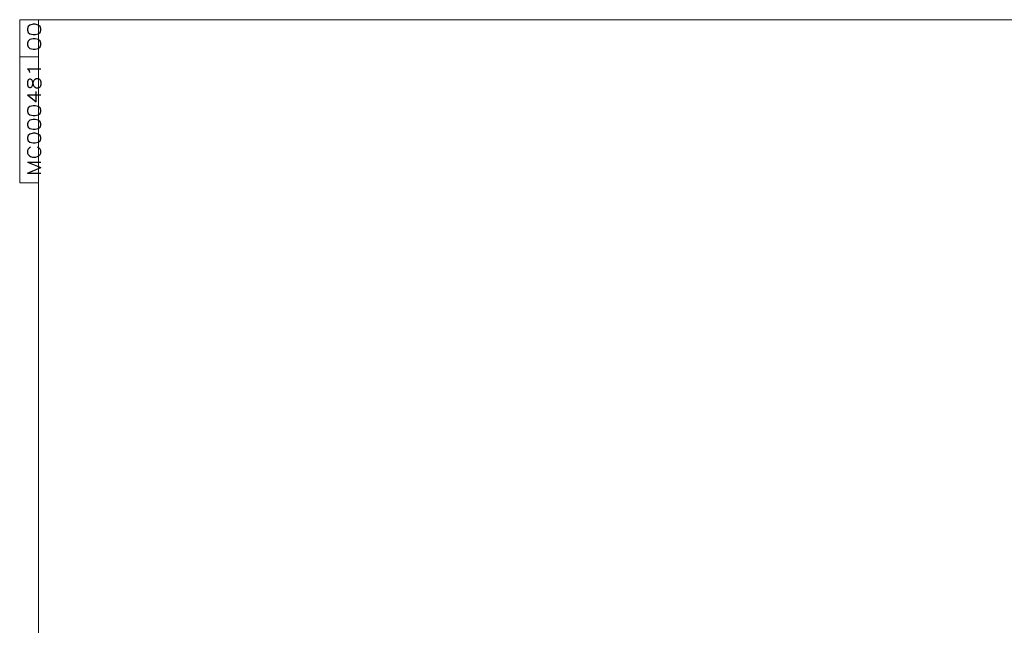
# Model space of a CAD drawing. Header units: millimetres. Extents: x 4 to 836, y 5 to 589.
# Tile 40 of 168: x 10 to 270, y 429 to 589. Entities that reach past the tile are written whole.
import ezdxf

# ---------------------------------------------------------------- set-up
doc = ezdxf.new("R2010")
doc.units = ezdxf.units.MM
doc.layers.add('256', color=7, linetype='Continuous', true_color=0xffffff)
doc.styles.add('blockfont', font='simplex.shx')

msp = doc.modelspace()

# ---------------------------------------------------------------- linework, layer by layer
at = {"layer": '256', "color": 172, "linetype": 'Continuous', "lineweight": 18}
for p, q in [((10, 545.947), (10, 589)), ((15, 589), (10, 589)), ((15, 579.175), (10, 579.175)), ((15, 545.947), (10, 545.947))]:
    msp.add_line(p, q, dxfattribs=at)
at = {"layer": '256', "color": 3, "linetype": 'Continuous', "lineweight": 18}
for p, q in [((15, 589), (836, 589)), ((15, 5), (15, 589))]:
    msp.add_line(p, q, dxfattribs=at)

# ---------------------------------------------------------------- texts
at = {"layer": '256', "color": 87, "linetype": 'Continuous', "lineweight": 13, "char_height": 3.5, "attachment_point": 7, "rotation": 90, "line_spacing_factor": 0.903614, "style": 'blockfont'}
for s, insert in [('\\W1.2835;00', (15.555, 580.661)), ('\\W1.2053;MC000481', (15.555, 547.811))]:
    msp.add_mtext(s, dxfattribs=dict(at, insert=insert))

doc.saveas('drawing.dxf')
